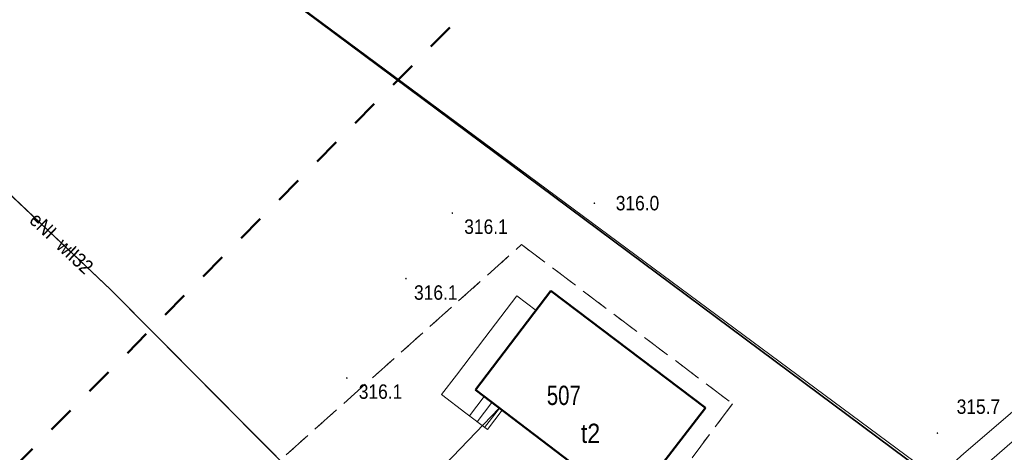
# Model space of a CAD drawing. Header units: metres. Extents: x 7523615 to 7533948, y 5492686 to 5502120.
# Tile 156 of 256: x 7531083 to 7531134, y 5497155 to 5497177. Entities that reach past the tile are written whole.
import ezdxf
from ezdxf.enums import TextEntityAlignment as Align

# ---------------------------------------------------------------- set-up
doc = ezdxf.new("R2010")
doc.units = ezdxf.units.M
for name, pattern in [('1.4_1.4', [2.8, 1.4, -1.4]), ('219-500', [0]), ('egkk-500', [2, 1.5, -0.5]), ('egug-500', [1, 0.5, -0.5])]:
    doc.linetypes.add(name, pattern=pattern)
doc.layers.get('0').update_dxf_attribs({"color": 2, "lineweight": 5})
doc.styles.get("Standard").update_dxf_attribs({"font": 'Working1250', "width": 0.75})
doc.linetypes.add('902-500', pattern='A,3.75,0,[1,ksztalty.shx,S=0.5,R=0,X=0,Y=0],3.75', length=7.5)

# ---------------------------------------------------------------- blocks, each defined once
blk = doc.blocks.new('PW01')
at = {"linetype": 'Continuous', "lineweight": 13}
h = blk.add_hatch(color=0, dxfattribs=at)
edge = h.paths.add_edge_path()
edge.add_arc((0, 0), 0.045, 0, 360)

msp = doc.modelspace()

# ---------------------------------------------------------------- linework, layer by layer
at = {"layer": '217-kontur klasyfikacyjny', "color": 7, "linetype": 'egkk-500', "lineweight": 18, "flags": 128}
for points in [[(7531085.17, 5497143.79), (7531109.34, 5497165.34)], [(7531109.34, 5497165.34), (7531120.3, 5497157.08)], [(7531120.3, 5497157.08), (7531114.93, 5497149.95)]]:
    msp.add_lwpolyline(points, dxfattribs=at)
at = {"layer": '218-kontur użytku gruntowego', "color": 7, "linetype": 'egug-500', "lineweight": 18, "flags": 128}
for points in [[(7531085.17, 5497143.79), (7531109.34, 5497165.34)], [(7531109.34, 5497165.34), (7531120.3, 5497157.08)], [(7531120.3, 5497157.08), (7531114.93, 5497149.95)]]:
    msp.add_lwpolyline(points, dxfattribs=at)
at = {"layer": '219-działka ewidencyjna', "color": 3, "linetype": '219-500', "lineweight": 18, "flags": 128}
msp.add_lwpolyline([(7531053.3, 5497210.65), (7531133.46, 5497151.33)], dxfattribs=at)
at = {"layer": '312-budynek ewidencyjny', "color": 7, "linetype": 'CONTINUOUS', "lineweight": 50, "flags": 128}
for points in [[(7531106.95, 5497157.8), (7531110.86, 5497162.94)], [(7531110.86, 5497162.94), (7531118.9, 5497156.88)], [(7531114.93, 5497151.74), (7531106.95, 5497157.8)], [(7531118.9, 5497156.88), (7531114.93, 5497151.74)]]:
    msp.add_lwpolyline(points, dxfattribs=at)
at = {"layer": '352-schody', "color": 7, "linetype": 'CONTINUOUS', "lineweight": 18, "flags": 128}
msp.add_lwpolyline([(7531110.09, 5497161.92), (7531109.09, 5497162.68), (7531107.43, 5497160.51), (7531105.95, 5497158.56), (7531105.18, 5497157.56), (7531106.45, 5497156.59), (7531107.56, 5497155.74), (7531108.33, 5497156.75), (7531107.21, 5497157.6), (7531106.95, 5497157.8), (7531108.43, 5497159.75)], close=True, dxfattribs=at)
msp.add_lwpolyline([(7531110.09, 5497161.92), (7531109.09, 5497162.68), (7531107.43, 5497160.51), (7531105.95, 5497158.56), (7531105.18, 5497157.56), (7531106.45, 5497156.59), (7531107.56, 5497155.74), (7531108.33, 5497156.75), (7531107.21, 5497157.6), (7531106.95, 5497157.8), (7531108.43, 5497159.75)], close=True, dxfattribs=at)
for points in [[(7531107.399, 5497157.456), (7531106.625, 5497156.456)], [(7531107.798, 5497157.154), (7531107.022, 5497156.152)], [(7531108.196, 5497156.852), (7531107.419, 5497155.848)]]:
    msp.add_lwpolyline(points, dxfattribs=at)
at = {"layer": 'ogrodzenie trwałe', "color": 7, "linetype": '902-500', "lineweight": 35, "flags": 128}
msp.add_lwpolyline([(7531133.14, 5497151.39), (7531081.31, 5497189.92), (7531053.42, 5497210.63), (7531042.84, 5497153.99), (7531072.92, 5497137.02)], dxfattribs=at)
at = {"layer": 'przewód elektroenergetyczny podziemny', "color": 7, "linetype": 'CONTINUOUS', "lineweight": 18, "flags": 128}
for points in [[(7531116.53, 5497137.12), (7531115.86, 5497138.14), (7531116.35, 5497139.39), (7531123.32, 5497145.12), (7531135.23, 5497155.45), (7531147.45, 5497166.24), (7531162.45, 5497179.6), (7531179.86, 5497195.73), (7531203.71, 5497217.31), (7531205.44, 5497215.97)], [(7531099.5, 5497150.85), (7531097.82, 5497153.12), (7531087.99, 5497163.02), (7531080.99, 5497169.62), (7531076.45, 5497173.41), (7531072.86, 5497176.04)], [(7531108.18, 5497156.86), (7531101.73, 5497150.14)]]:
    msp.add_lwpolyline(points, dxfattribs=at)
at = {"layer": 'przewód gazowy', "color": 7, "linetype": 'CONTINUOUS', "lineweight": 18, "flags": 128}
msp.add_lwpolyline([(7531162.04, 5497180.57), (7531153.43, 5497172.83), (7531141.71, 5497162.54), (7531132.32, 5497154.51), (7531124.26, 5497147.27), (7531115.22, 5497139.96), (7531113.24, 5497138.24)], dxfattribs=at)
at = {"layer": 'przewód wodociągowy', "color": 7, "linetype": 'CONTINUOUS', "lineweight": 18, "flags": 128}
msp.add_lwpolyline([(7531099.5, 5497150.85), (7531097.81, 5497153.11), (7531087.98, 5497163.01), (7531080.98, 5497169.61), (7531076.44, 5497173.4), (7531072.86, 5497176.03)], dxfattribs=at)
at = {"layer": 'Zakres', "color": 5, "linetype": '1.4_1.4', "lineweight": 50, "flags": 128}
msp.add_lwpolyline([(7531743.27, 5499246.67), (7531674.19, 5499075.04), (7531617.162, 5499130.015), (7531497.218, 5499019.596), (7531360.693, 5498909.882), (7531137.385, 5498723.263), (7530837.96, 5498471.05), (7530827.293, 5498468.557), (7530555.83, 5498209.93), (7530490.214, 5498246.484), (7530415.425, 5498175.928), (7530370.975, 5498140.65), (7530313.12, 5498105.373), (7530175.536, 5498113.134), (7530201.642, 5498273.295), (7530135.32, 5498299.4), (7530095.809, 5498250.012), (7529934.942, 5498278.939), (7529886.553, 5498254.598), (7529886.964, 5498227.434), (7529861.564, 5498166.05), (7529795.242, 5498157.584), (7529752.203, 5498064.45), (7529512.785, 5498134.242), (7529497.697, 5498245.624), (7529418.476, 5498260.595), (7529163.77, 5498290.228), (7529123.554, 5498137.123), (7529361.326, 5498088.439), (7529468.57, 5498017.178), (7529499.62, 5497998.73), (7529568.053, 5497998.128), (7529612.503, 5497967.789), (7529759.259, 5497962.851), (7529731.037, 5497742.012), (7529837.62, 5497773.434), (7529926.26, 5498000.98), (7530249.502, 5497965.967), (7530399.55, 5498036.463), (7530504.325, 5498041.167), (7530550.186, 5498000.245), (7530485.275, 5497939.567), (7530567.12, 5497896.528), (7530578.585, 5497865.954), (7530414.955, 5497723.667), (7530456.347, 5497670.633), (7530620.036, 5497828.677), (7530672.247, 5497834.44), (7530708.231, 5497874.656), (7530802.893, 5497949.739), (7531291.019, 5497844.846), (7531633.86, 5497783.346), (7531723.76, 5497752.948), (7531716.74, 5497689.82), (7531638.86, 5497701.8), (7531607.99, 5497651.877), (7531593.173, 5497646.233), (7531554.368, 5497551.688), (7531542.197, 5497533.109), (7531433.365, 5497444.091), (7531365.279, 5497382.708), (7531307.012, 5497340.61), (7531265.619, 5497313.74), (7531154.142, 5497225.545), (7531069.475, 5497140.173), (7531095.58, 5497066.795), (7531227.52, 5497061.86), (7531269.853, 5497013.879), (7531267.74, 5496900.28), (7531245.86, 5496824.79), (7531285.37, 5496797.98), (7531257.86, 5496726.01), (7531235.28, 5496726.72), (7531225.4, 5496699.91), (7531197.11, 5496699.88), (7531185.19, 5496624.41), (7531253.801, 5496571.672), (7531243.218, 5496477.481), (7531256.45, 5496456.49), (7531351.7, 5496436.03), (7531399.67, 5496549.62), (7531437.77, 5496640.64), (7531396.85, 5496663.92), (7531455.59, 5496799.214), (7531464.057, 5496818.264), (7531468.643, 5496848.955), (7531480.284, 5496877.178), (7531555.07, 5497002.95), (7531557.66, 5497022.169), (7531504.626, 5497031.871), (7531386.27, 5497072.44), (7531447.65, 5497179.68), (7531472.876, 5497186.563), (7531542.726, 5497165.75), (7531534.965, 5497117.772), (7531587.882, 5497105.777), (7531625.629, 5497206.319), (7531717.203, 5497165.383), (7531739.282, 5497219.078), (7531634.801, 5497264.88), (7531650.323, 5497306.508), (7531689.66, 5497342.67), (7531724.67, 5497377.51), (7531750.159, 5497383.413), (7531790.729, 5497415.163), (7531807.49, 5497435.8), (7531857.051, 5497525.936), (7531880.16, 5497531.76), (7531912.79, 5497579.205), (7531951.42, 5497582.56), (7531983.17, 5497634.77), (7532010.156, 5497686.449), (7532022.445, 5497715.671), (7532045.96, 5497826.68), (7532028.32, 5497890.18), (7532058.84, 5497978.726), (7532130.806, 5498096.73), (7532169.259, 5498228.668), (7532173.67, 5498272.59), (7532173.45, 5498329.02), (7532174.198, 5498362.371), (7532178.843, 5498457.798), (7532136.745, 5498585.562), (7532124.809, 5498799.345), (7532152.62, 5498813.574), (7532125.691, 5499032.472), (7532124.985, 5499095.267), (7532200.95, 5499066.75), (7532264.333, 5499123.018), (7532116.225, 5499183.814), (7531993.341, 5499227.793), (7531913.613, 5499254.722), (7531816.599, 5499290.941), (7531739.752, 5499297.761), (7531571.83, 5499328.1), (7531549.252, 5499297.761), (7531536.552, 5499281.533), (7531425.075, 5499226.5), (7531439.186, 5499201.805), (7531552.78, 5499254.722), (7531607.813, 5499273.772), (7531677.126, 5499271.215)], close=True, dxfattribs=at)

# ---------------------------------------------------------------- block references
at = {"layer": 'pikieta naturalna', "color": 7, "linetype": 'CONTINUOUS', "lineweight": 13}
for p in [(7531113.12, 5497167.49), (7531105.74, 5497166.98), (7531103.33, 5497163.58), (7531100.26, 5497158.42), (7531130.94, 5497155.56)]:
    msp.add_blockref('PW01', p, dxfattribs=at)

# ---------------------------------------------------------------- texts
at = {"layer": '312-oznaczenie budynku ewidencyjnego', "color": 7, "linetype": 'CONTINUOUS', "lineweight": 18, "width": 0.79}
msp.add_text('507', height=1, dxfattribs=at).set_placement((7531110.65, 5497157.02))
at = {"layer": '312-oznaczenie budynku ewidencyjnego-Atr117', "color": 7, "width": 0.9}
msp.add_text('t2', height=1, dxfattribs=at).set_placement((7531112.92, 5497155.55), align=Align.MIDDLE_CENTER)
at = {"layer": 'pikieta naturalna-Atr2', "color": 7, "width": 0.9}
for s, p in [('316.0', (7531114.23, 5497167.87)), ('316.1', (7531106.36, 5497166.65)), ('316.1', (7531103.75, 5497163.23)), ('316.1', (7531100.88, 5497158.09))]:
    msp.add_text(s, height=0.75, dxfattribs=at).set_placement(p, align=Align.TOP_LEFT)
msp.add_text('315.7', height=0.75, dxfattribs=at).set_placement((7531131.94, 5497156.56))
at = {"layer": 'przewód elektroenergetyczny podziemny-Atr1', "color": 7, "width": 0.9}
msp.add_text('eNI', height=0.75, rotation=316.685, dxfattribs=at).set_placement((7531083.97, 5497166.81), align=Align.MIDDLE_LEFT)
at = {"layer": 'przewód wodociągowy-Atr1', "color": 7, "width": 0.9}
msp.add_text('wlI32', height=0.75, rotation=316.685, dxfattribs=at).set_placement((7531085.37, 5497165.47), align=Align.MIDDLE_LEFT)

doc.saveas('drawing.dxf')
